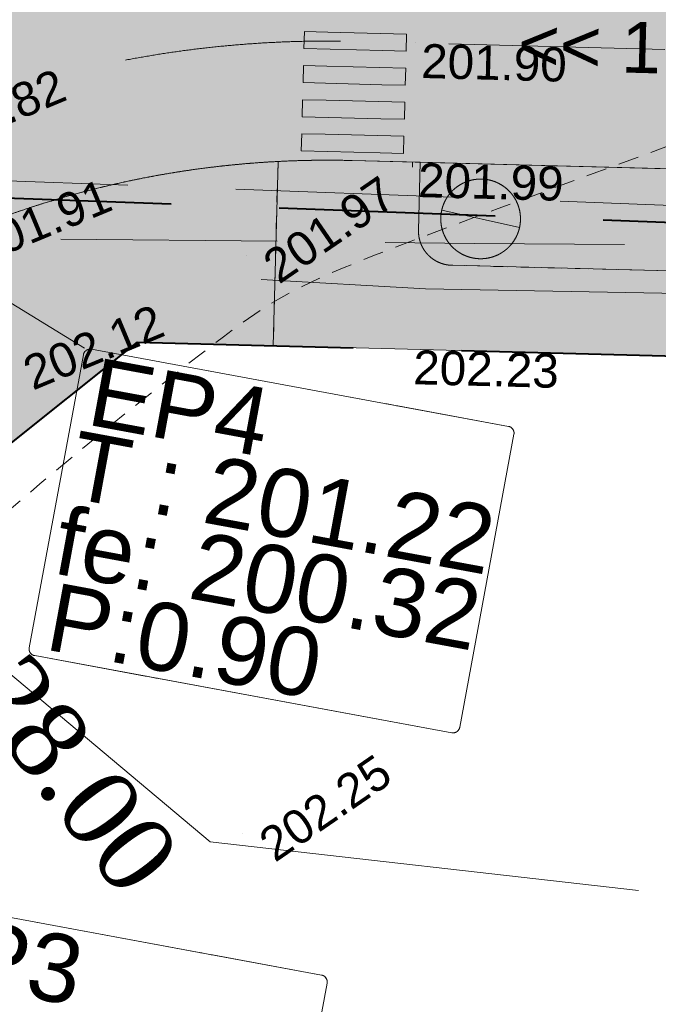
# Model space of a CAD drawing. Header units: millimetres. Extents: x -446952 to 537903, y -185749 to 168493.
# Tile 45 of 155: x -75185 to -56434, y 45746 to 74673. Entities that reach past the tile are written whole.
import ezdxf
from ezdxf.xclip import XClip

# ---------------------------------------------------------------- set-up
doc = ezdxf.new("R2010")
doc.units = ezdxf.units.MM
doc.header["$MEASUREMENT"] = 0
doc.header["$XCLIPFRAME"] = 0
for name, pattern in [('AXES', [101600, 63500, -12700, 12700, -12700]), ('CACHE2', [9525, 6350, -3175]), ('FOSSE', [1000, 600, -400]), ('Grille', [800, 400, -400]), ('Wipeout_Contour', [1000, 0, -1000])]:
    doc.linetypes.add(name, pattern=pattern)
for name, color, linetype in [('02 AF-17-0322 ZAE POMME- CHANTIER-2018-09-26_2_-1-PAP-SURFACES-VOIRIE', 7, 'Continuous'), ('02 AF-17-0322 ZAE POMME- CHANTIER-2018-09-26_2_01-PAP- BORDURE AGGLOS', 7, 'Continuous'), ('02 AF-17-0322 ZAE POMME- CHANTIER-2018-09-26_2_01-PAP- BORDURE CAN CS1 ET PANNEAU SIGNAL', 7, 'Continuous'), ('02 AF-17-0322 ZAE POMME- CHANTIER-2018-09-26_2_01-PAP- BORDURE P1', 7, 'Continuous'), ('02 AF-17-0322 ZAE POMME- CHANTIER-2018-09-26_2_01-PAP- BORDURE T2', 7, 'Continuous'), ('02 AF-17-0322 ZAE POMME- CHANTIER-2018-09-26_2_01-PAP- NIVELLEMENT', 7, 'Continuous'), ('02 AF-17-0322 ZAE POMME- CHANTIER-2018-09-26_2_01-PAP- REVET EV', 7, 'Continuous'), ('02 AF-17-0322 ZAE POMME- CHANTIER-2018-09-26_2_01-PAP- REVET TROTTOIR', 7, 'Continuous'), ('02 AF-17-0322 ZAE POMME- CHANTIER-2018-09-26_2_01-PAP- REVET VOIE', 7, 'Continuous'), ('02 AF-17-0322 ZAE POMME- CHANTIER-2018-09-26_2_01-PAP-COTATION', 7, 'Continuous'), ('02 AF-17-0322 ZAE POMME- CHANTIER-2018-09-26_2_01-PAP-FILAIRE VOIE', 7, 'Continuous'), ('02 AF-17-0322 ZAE POMME- CHANTIER-2018-09-26_2_01-PAP-MARQUAGE AU SOL', 7, 'Continuous'), ('02 AF-17-0322 ZAE POMME- CHANTIER-2018-09-26_2_02-PAP-EP TEXTE POUR 2000°', 7, 'Continuous'), ('02 AF-17-0322 ZAE POMME- CHANTIER-2018-09-26_2_06-PAP AEP PROJET', 7, 'Continuous'), ('02 AF-17-0322 ZAE POMME- CHANTIER-2018-09-26_2_08-PAP RESEAU TELEPHONE PROJET', 7, 'Continuous'), ('02 AF-17-0322 ZAE POMME- CHANTIER-2018-09-26_2_09-PAP ECLAIRAGE PROJET', 7, 'Continuous'), ('02 AF-17-0322 ZAE POMME- CHANTIER-2018-09-26_2_09-TRANCHEE GAZ', 7, 'Continuous'), ('02 AF-17-0322 ZAE POMME- CHANTIER-2018-09-26_2_2D - Dessins placés - Géomètre.2D', 7, 'Continuous'), ('02 AF-17-0322 ZAE POMME- CHANTIER-2018-09-26_2_X-PAP-PL_1_PROFILS_Bordure_T2', 7, 'Continuous'), ('02 AF-17-0322 ZAE POMME- CHANTIER-2018-09-26_2_X-PTS TOPO-TEXTE TOPOALT', 7, 'Continuous'), ('02 AF-17-0322 ZAE POMME- CHANTIER-2018-09-26_2_X-PTS TOPO-TOPOPOINT', 7, 'Continuous'), ('02 AF-17-0322 ZAE POMME- CHANTIER-2018-09-26_2_Y-FDP TOPO-CN_1_00', 7, 'Continuous'), ('02 AF-17-0322 ZAE POMME- CHANTIER-2018-09-26_2_ZZ- PAP ALT PTS PROJET', 7, 'Continuous'), ('2D - Dessins placés - Géomètre.2D', 7, 'Continuous')]:
    doc.layers.add(name, color=color, linetype=linetype)
doc.styles.add('STYLE_GENERE_1', font='txt')
doc.styles.add('STYLE_GENERE_4', font='txt')

# ---------------------------------------------------------------- blocks, each defined once
blk = doc.blocks.new('Dessin_1_2', base_point=(-56559339, -2771872408))
at = {"color": 254, "linetype": 'Wipeout_Contour', "lineweight": 0, "ltscale": 2094265.569888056}
blk.add_wipeout([(-446952, -185749), (537903, -185749), (537903, 168493), (-446952, 168064)], dxfattribs=at).dxf.layer = '02 AF-17-0322 ZAE POMME- CHANTIER-2018-09-26_2_2D - Dessins placés - Géomètre.2D'
at = {"layer": '02 AF-17-0322 ZAE POMME- CHANTIER-2018-09-26_2_01-PAP- REVET EV', "linetype": 'Continuous', "lineweight": 15, "true_color": 0xa2a233}
for points in [[(-63475, 68484, 0.414214), (-62501, 67458), (-42132, 66931, 0.060082), (-27113, 68349), (38921, 82710, 0.04246), (49128, 85857), (66863, 93020, -0.079278), (73006, 94431), (250502, 106419, 0.02499), (257794, 107279), (294459, 113473, -0.511687), (318710, 89553), (296240, -55550), (281365, -144134, 0.147477), (285971, -134819), (299201, -56028), (321675, 89094, 0.504374), (294497, 116522), (257294, 110237, -0.02499), (250300, 109412), (72804, 97424, 0.079278), (65740, 95802), (48004, 88638, -0.04246), (38284, 85642), (-27750, 71280, -0.060082), (-42054, 69930), (-63423, 70483)], [(-103425, 49922), (-127964, -74078, 0.147477), (-123090, -64900), (-100482, 49339, -0.30098), (-73306, 76804, 0.901349), (-73408, 77794), (-75679, 77797, 0.141216), (-86326, 74744, 0.20678)], [(-116091, -65592, 0.418387), (-101676, -86792), (-101034, -83224), (-102523, -82955), (-111770, -64364), (-88835, 51530), (-71739, 65197), (-67740, 65093), (-67600, 70507, 0.343506), (-93615, 47980), (-102950, 808), (-101949, -9584), (-108938, -44899), (-113822, -54126)]]:
    blk.add_hatch(color=55, dxfattribs=at).paths.add_polyline_path(points)
at = {"layer": '02 AF-17-0322 ZAE POMME- CHANTIER-2018-09-26_2_01-PAP- REVET TROTTOIR', "linetype": 'Continuous', "lineweight": 15}
blk.add_hatch(color=134, dxfattribs=at).paths.add_polyline_path([(-67600, 70507), (-67740, 65093), (-34300, 64227), (39453, 80267, 0.04246), (50064, 83539), (67799, 90702, -0.079278), (73174, 91936), (250671, 103924, 0.02499), (258211, 104814), (294876, 111008, -0.511687), (316240, 89936), (293772, -55152), (279967, -137363), (272678, -146499, -0.138677), (266072, -147197), (263431, -146737), (263002, -149200), (265359, -149609, 0.249583), (281365, -144134), (296240, -55550), (318710, 89553, 0.511687), (294459, 113473), (257794, 107279, -0.02499), (250502, 106419), (73006, 94431, 0.079278), (66863, 93020), (49128, 85857, -0.04246), (38921, 82710), (-27113, 68349, -0.060082), (-42132, 66931), (-62501, 67458, -0.414214), (-63475, 68484), (-63423, 70483), (-65423, 70535, 0.019452)])
at = {"layer": '02 AF-17-0322 ZAE POMME- CHANTIER-2018-09-26_2_01-PAP- REVET VOIE', "linetype": 'Continuous', "lineweight": 15, "true_color": 0xe8e8e8}
blk.add_hatch(color=254, dxfattribs=at).paths.add_polyline_path([(-127964, -74078, -0.246824), (-143938, -79120), (-101676, -86792, -0.418387), (-116091, -65592), (-93615, 47980, -0.343506), (-67600, 70507, -0.019452), (-65423, 70535), (-42054, 69930, 0.060082), (-27750, 71280), (38284, 85642, 0.04246), (48004, 88638), (65740, 95802, -0.079278), (72804, 97424), (250300, 109412, 0.02499), (257294, 110237), (294497, 116522, -0.504374), (321675, 89094), (299201, -56028), (285971, -134819, -0.40927), (265363, -149699), (307127, -157458, -0.40792), (292737, -136794), (306112, -57143), (328592, 88023, 0.50605), (293331, 123425), (256128, 117139, -0.02499), (249828, 116396), (72332, 104408, 0.079278), (63118, 102292), (45383, 95129, -0.04246), (36796, 92482), (-29238, 78120, -0.060082), (-41873, 76928), (-65241, 77533, 0.058037), (-73306, 76804, 0.30098), (-100482, 49339), (-123090, -64900, -0.147477)])
at = {"layer": '02 AF-17-0322 ZAE POMME- CHANTIER-2018-09-26_2_09-PAP ECLAIRAGE PROJET', "linetype": 'Continuous', "lineweight": 0, "true_color": 0xffffff}
blk.add_hatch(color=7, dxfattribs=at).paths.add_polyline_path([(-60687, 69483, 1), (-62615, 68157, 1)])
at = {"layer": '02 AF-17-0322 ZAE POMME- CHANTIER-2018-09-26_2_09-PAP ECLAIRAGE PROJET', "linetype": 'Continuous', "lineweight": 15}
blk.add_hatch(color=5, dxfattribs=at).paths.add_polyline_path([(-62793, 69074, 0.208298), (-62615, 68157, 0.655221), (-60509, 68566)])
at = {"layer": '02 AF-17-0322 ZAE POMME- CHANTIER-2018-09-26_2_-1-PAP-SURFACES-VOIRIE', "color": 7, "linetype": 'Continuous', "lineweight": 15, "flags": 128}
for points in [[(-116091, -65592), (-111232, -41039), (-109291, -31230), (-105796, -13572), (-102302, 4085), (-100360, 13895), (-93615, 47980, -0.343506), (-67600, 70507, -0.019452), (-65423, 70535), (-63423, 70483), (-42054, 69930, 0.060082), (-27750, 71280), (38284, 85642, 0.04246), (48004, 88638), (65740, 95802, -0.079278), (72804, 97424), (250300, 109412, 0.02499)], [(88296, 105486), (72332, 104408, 0.079278), (63118, 102292), (45383, 95129, -0.04246), (36796, 92482), (-29238, 78120, -0.060082), (-41873, 76928), (-63242, 77481), (-65241, 77533, 0.058037), (-73306, 76804, 0.30098), (-100482, 49339), (-123090, -64900, -0.147477)]]:
    blk.add_lwpolyline(points, format="xyb", dxfattribs=at)
at = {"layer": '02 AF-17-0322 ZAE POMME- CHANTIER-2018-09-26_2_01-PAP- BORDURE AGGLOS', "color": 134, "linetype": 'CACHE2', "lineweight": 40, "flags": 128}
blk.add_lwpolyline([(-71739, 65197), (-34300, 64227), (39453, 80267, 0.04246), (50064, 83539), (67799, 90702, -0.079278), (73174, 91936), (250671, 103924, 0.02499), (258211, 104814), (294876, 111008, -0.048297), (298432, 111261), (316443, 93493, -0.048256), (316240, 89936), (293772, -55152), (279967, -137363), (272678, -146499, -0.138677), (266072, -147197), (263431, -146737)], format="xyb", dxfattribs=at)
blk.add_lwpolyline([(-71739, 65197), (-88835, 51530), (-111770, -64364), (-102523, -82955), (-101034, -83224)], dxfattribs=at)
at = {"layer": '02 AF-17-0322 ZAE POMME- CHANTIER-2018-09-26_2_01-PAP- BORDURE CAN CS1 ET PANNEAU SIGNAL', "color": 161, "linetype": 'AXES', "lineweight": 15, "true_color": 0x40a5ff, "flags": 128}
blk.add_lwpolyline([(328592, 88023, 0.511687), (292793, 123334), (256128, 117139, -0.02499), (249828, 116396), (235959, 115459), (225780, 117778), (189862, 115352), (180087, 111685), (144168, 109260), (133989, 111579), (98071, 109153), (88296, 105486), (72332, 104408, 0.079278), (63118, 102292), (45383, 95129, -0.04246), (36796, 92482), (-29238, 78120, -0.060082), (-41873, 76928), (-65241, 77533, 0.365399), (-100482, 49339), (-123090, -64900, -0.409989), (-143986, -79111), (-146048, -78734)], format="xyb", dxfattribs=at)
at = {"layer": '02 AF-17-0322 ZAE POMME- CHANTIER-2018-09-26_2_01-PAP- BORDURE P1', "color": 5, "linetype": 'Grille', "lineweight": 15, "flags": 128}
blk.add_lwpolyline([(-63423, 70483), (-63475, 68484, 0.414214), (-62501, 67458), (-42132, 66931, 0.060082), (-27113, 68349), (38921, 82710, 0.04246), (49128, 85857), (66863, 93020, -0.079278), (73006, 94431), (250502, 106419, 0.02499), (257794, 107279), (294459, 113473, -0.511687), (318710, 89553), (296240, -55550), (281365, -144134)], format="xyb", dxfattribs=at)
blk.add_lwpolyline([(-67600, 70507), (-67740, 65093)], dxfattribs=at)
at = {"layer": '02 AF-17-0322 ZAE POMME- CHANTIER-2018-09-26_2_01-PAP- BORDURE T2', "color": 7, "linetype": 'Continuous', "lineweight": 15, "flags": 128}
blk.add_lwpolyline([(321675, 89094, 0.511687), (293959, 116432), (257294, 110237, -0.02499), (250300, 109412), (72804, 97424, 0.079278), (65740, 95802), (48004, 88638, -0.04246), (38284, 85642), (-27750, 71280, -0.060082), (-42054, 69930), (-65423, 70535, 0.365399), (-93615, 47980), (-102950, 808), (-101949, -9584), (-108938, -44899), (-113822, -54126), (-116091, -65592, 0.418387), (-101676, -86792), (-96884, -87669)], format="xyb", dxfattribs=at)
at = {"layer": '02 AF-17-0322 ZAE POMME- CHANTIER-2018-09-26_2_01-PAP- NIVELLEMENT', "color": 7, "linetype": 'Continuous', "lineweight": 15}
for p, q in [((-63561, 73988), (-63561, 73988)), ((-63652, 70489), (-63652, 70489)), ((-63794, 64991), (-63794, 64991))]:
    blk.add_line(p, q, dxfattribs=at)
at = {"layer": '02 AF-17-0322 ZAE POMME- CHANTIER-2018-09-26_2_01-PAP-FILAIRE VOIE', "color": 7, "linetype": 'Continuous', "lineweight": 15, "flags": 128}
for points in [[(-123090, -64900), (-100482, 49339, -0.365399), (-65241, 77533), (-41873, 76928, 0.060082), (-29238, 78120), (36796, 92482, 0.04246), (45383, 95129), (63118, 102292, -0.079278), (72332, 104408), (249828, 116396, 0.02499), (256128, 117139), (292793, 123334, -0.511687), (328592, 88023), (306112, -57143), (292737, -136794, 0.410378), (307276, -157485), (328925, -161413)], [(63118, 102292), (45383, 95129, -0.04246), (36796, 92482), (-29238, 78120, -0.060082), (-41873, 76928), (-65241, 77533, 0.365399), (-100482, 49339), (-123090, -64900, -0.409989), (-143986, -79111), (-146048, -78734)], [(65740, 95802), (48004, 88638, -0.04246), (38284, 85642), (-27750, 71280, -0.060082), (-42054, 69930), (-65423, 70535, 0.365399), (-93615, 47980), (-116091, -65592, 0.418387), (-101676, -86792), (-96884, -87669)], [(-63423, 70483), (-63475, 68484, 0.414214), (-62501, 67458), (-42132, 66931, 0.060082), (-27113, 68349), (38921, 82710, 0.04246), (49128, 85857), (66863, 93020)], [(-71739, 65197), (-34300, 64227), (39453, 80267, 0.04246), (50064, 83539), (67799, 90702)]]:
    blk.add_lwpolyline(points, format="xyb", dxfattribs=at)
for points in [[(-67600, 70507), (-67740, 65093)], [(-88835, 51530), (-71739, 65197)]]:
    blk.add_lwpolyline(points, dxfattribs=at)
at = {"layer": '02 AF-17-0322 ZAE POMME- CHANTIER-2018-09-26_2_01-PAP-MARQUAGE AU SOL', "color": 254, "linetype": 'Continuous', "lineweight": 15, "true_color": 0xe8e8e8}
for p, q in [((-66838, 73823), (-66825, 74323)), ((-66825, 74323), (-66137, 74305)), ((-66137, 74305), (-63826, 74245)), ((-63826, 74245), (-63839, 73745)), ((-64527, 73763), (-66838, 73823)), ((-63839, 73745), (-64527, 73763)), ((-66864, 72823), (-66851, 73323)), ((-66851, 73323), (-66163, 73305)), ((-66163, 73305), (-63852, 73245)), ((-63852, 73245), (-63865, 72745)), ((-64553, 72763), (-66864, 72823)), ((-63865, 72745), (-64553, 72763)), ((-66890, 71823), (-66877, 72323)), ((-66877, 72323), (-66189, 72305)), ((-66189, 72305), (-63878, 72246)), ((-63878, 72246), (-63891, 71746)), ((-64578, 71764), (-66890, 71823)), ((-63891, 71746), (-64578, 71764)), ((-66916, 70824), (-66903, 71324)), ((-66903, 71324), (-66215, 71306)), ((-66215, 71306), (-63904, 71246)), ((-63904, 71246), (-63917, 70746)), ((-64604, 70764), (-66916, 70824)), ((-63917, 70746), (-64604, 70764))]:
    blk.add_line(p, q, dxfattribs=at)
at = {"layer": '02 AF-17-0322 ZAE POMME- CHANTIER-2018-09-26_2_01-PAP-MARQUAGE AU SOL', "color": 254, "linetype": 'CACHE2', "lineweight": 15, "true_color": 0xe8e8e8, "flags": 128}
blk.add_lwpolyline([(-123079, -82876), (-97048, 48660, -0.365399), (-65332, 74034), (-41964, 73429, 0.060082), (-28494, 74700), (37540, 89062, 0.04246), (46694, 91883), (64429, 99047, -0.079278), (72568, 100916), (250064, 112904, 0.02499), (256711, 113688), (293376, 119883, -0.511687), (325134, 88558), (302657, -56586), (286366, -153601)], format="xyb", dxfattribs=at)
at = {"layer": '02 AF-17-0322 ZAE POMME- CHANTIER-2018-09-26_2_02-PAP-EP TEXTE POUR 2000°', "color": 30, "linetype": 'Continuous', "lineweight": 15, "true_color": 0xff6600}
for p, q in [((-73278, 65027), (-92874, 76999)), ((-73314, 64830), (-74905, 56222)), ((-60833, 62726), (-73081, 64990)), ((-62264, 53885), (-60673, 62493)), ((-74745, 55989), (-62497, 53725)), ((-66320, 46605), (-78568, 48869)), ((-67758, 37722), (-66159, 46372))]:
    blk.add_line(p, q, dxfattribs=at)
at = {"layer": '02 AF-17-0322 ZAE POMME- CHANTIER-2018-09-26_2_02-PAP-EP TEXTE POUR 2000°', "color": 15, "linetype": 'Continuous', "lineweight": 15}
for p, q in [((-74905, 56222), (-73314, 64830)), ((-73314, 64830), (-73305, 64864)), ((-73305, 64864), (-73290, 64895)), ((-73290, 64895), (-73270, 64924)), ((-73270, 64924), (-73245, 64948)), ((-73216, 64968), (-73184, 64982)), ((-73184, 64982), (-73151, 64991)), ((-73151, 64991), (-73116, 64994)), ((-73116, 64994), (-73081, 64990)), ((-73081, 64990), (-64473, 63399)), ((-64473, 63399), (-64436, 63392)), ((-64436, 63392), (-64394, 63385)), ((-64394, 63385), (-64348, 63376)), ((-64348, 63376), (-64300, 63367)), ((-64300, 63367), (-64252, 63358)), ((-64252, 63358), (-64204, 63350)), ((-64204, 63350), (-64159, 63341)), ((-64159, 63341), (-64117, 63333)), ((-64117, 63333), (-64080, 63326)), ((-64080, 63326), (-60833, 62726)), ((-60673, 62493), (-62264, 53885)), ((-60833, 62726), (-60800, 62717)), ((-60800, 62717), (-60768, 62702)), ((-60768, 62702), (-60740, 62682)), ((-60740, 62682), (-60715, 62657)), ((-60715, 62657), (-60696, 62628)), ((-60696, 62628), (-60681, 62597)), ((-60681, 62597), (-60672, 62563)), ((-60670, 62528), (-60673, 62493)), ((-60672, 62563), (-60670, 62528)), ((-74909, 56187), (-74905, 56222)), ((-74906, 56152), (-74909, 56187)), ((-74897, 56119), (-74906, 56152)), ((-74883, 56087), (-74897, 56119)), ((-74863, 56058), (-74883, 56087)), ((-74839, 56033), (-74863, 56058)), ((-74810, 56013), (-74839, 56033)), ((-74779, 55998), (-74810, 56013)), ((-74745, 55989), (-74779, 55998)), ((-71499, 55389), (-74745, 55989)), ((-71462, 55382), (-71499, 55389)), ((-71420, 55374), (-71462, 55382)), ((-71374, 55366), (-71420, 55374)), ((-71327, 55357), (-71374, 55366)), ((-71278, 55348), (-71327, 55357)), ((-71230, 55339), (-71278, 55348)), ((-71185, 55331), (-71230, 55339)), ((-71143, 55323), (-71185, 55331)), ((-71106, 55316), (-71143, 55323)), ((-62497, 53725), (-71106, 55316)), ((-62289, 53820), (-62309, 53792)), ((-62274, 53851), (-62289, 53820)), ((-62264, 53885), (-62274, 53851)), ((-62463, 53721), (-62497, 53725)), ((-62428, 53724), (-62463, 53721)), ((-62394, 53733), (-62428, 53724)), ((-62362, 53747), (-62394, 53733)), ((-62309, 53792), (-62334, 53767)), ((-78568, 48869), (-69918, 47270)), ((-69918, 47270), (-69881, 47263)), ((-69881, 47263), (-69839, 47256)), ((-69839, 47256), (-69793, 47247)), ((-69793, 47247), (-69745, 47238)), ((-69745, 47238), (-69697, 47229)), ((-69697, 47229), (-69649, 47221)), ((-69649, 47221), (-69603, 47212)), ((-69603, 47212), (-69561, 47204)), ((-69561, 47204), (-69524, 47197)), ((-69524, 47197), (-66320, 46605)), ((-66320, 46605), (-66286, 46596)), ((-66286, 46596), (-66255, 46581)), ((-66255, 46581), (-66226, 46561)), ((-66159, 46372), (-67758, 37722)), ((-66226, 46561), (-66202, 46536)), ((-66202, 46536), (-66182, 46507)), ((-66182, 46507), (-66168, 46475)), ((-66168, 46475), (-66159, 46442)), ((-66159, 46442), (-66156, 46407)), ((-66156, 46407), (-66159, 46372))]:
    blk.add_line(p, q, dxfattribs=at)
at = {"layer": '02 AF-17-0322 ZAE POMME- CHANTIER-2018-09-26_2_02-PAP-EP TEXTE POUR 2000°', "color": 30, "linetype": 'Continuous', "lineweight": 15, "true_color": 0xff6600}
for centre, start, end in [((-73118, 64794), 79.5271, 169.5271), ((-60870, 62530), 349.5271, 79.5271), ((-74709, 56185), 169.5271, 259.5271), ((-62461, 53921), 259.5271, 349.5271), ((-66356, 46408), 349.5271, 79.5271)]:
    blk.add_arc(centre, 200, start, end, dxfattribs=at)
at = {"layer": '02 AF-17-0322 ZAE POMME- CHANTIER-2018-09-26_2_06-PAP AEP PROJET', "color": 161, "linetype": 'CACHE2', "lineweight": 15, "true_color": 0x40a5ff, "flags": 128}
blk.add_lwpolyline([(330253, 90922), (320236, 92771), (318312, 101170), (312703, 108940), (298729, 115294), (256953, 108387), (169622, 102543), (72095, 95129), (40029, 83508), (-34422, 68417), (-90568, 70496), (-99967, 57633), (-109711, 12429), (-118818, -36197), (-127333, -80547), (-124531, -87162)], dxfattribs=at)
at = {"layer": '02 AF-17-0322 ZAE POMME- CHANTIER-2018-09-26_2_08-PAP RESEAU TELEPHONE PROJET', "color": 2, "linetype": 'Continuous', "lineweight": 15, "true_color": 0xfff91e}
for p, q in [((-76921, 56676), (-69596, 50515)), ((-69596, 50515), (-57014, 49093))]:
    blk.add_line(p, q, dxfattribs=at)
at = {"layer": '02 AF-17-0322 ZAE POMME- CHANTIER-2018-09-26_2_08-PAP RESEAU TELEPHONE PROJET', "color": 2, "linetype": 'AXES', "lineweight": 15, "true_color": 0xfff91e, "flags": 128}
blk.add_lwpolyline([(-110020, 23846), (-104007, 50840, -0.087926), (-95811, 68598), (-94122, 70150, -0.1774), (-88176, 70801), (-75637, 67790, 0.044766), (-72101, 67269), (-63274, 66768), (-34904, 66239), (38859, 81689), (70076, 93194), (72560, 93466)], format="xyb", dxfattribs=at)
at = {"layer": '02 AF-17-0322 ZAE POMME- CHANTIER-2018-09-26_2_09-PAP ECLAIRAGE PROJET', "color": 5, "linetype": 'Continuous', "lineweight": 15}
blk.add_line((-60509, 68566), (-62793, 69074), dxfattribs=at)
at = {"layer": '02 AF-17-0322 ZAE POMME- CHANTIER-2018-09-26_2_09-PAP ECLAIRAGE PROJET', "color": 5, "linetype": 'CACHE2', "lineweight": 15, "flags": 128}
for points in [[(110233, 98284), (72095, 95129), (40029, 83508), (-34341, 67892), (-61831, 68100)], [(-80905, 62983), (-76840, 68260), (-61831, 68100)]]:
    blk.add_lwpolyline(points, dxfattribs=at)
at = {"layer": '02 AF-17-0322 ZAE POMME- CHANTIER-2018-09-26_2_09-PAP ECLAIRAGE PROJET', "color": 5, "linetype": 'Continuous', "lineweight": 15}
blk.add_circle((-61651, 68820), 1170, dxfattribs=at)
at = {"layer": '02 AF-17-0322 ZAE POMME- CHANTIER-2018-09-26_2_09-TRANCHEE GAZ', "color": 134, "linetype": 'CACHE2', "lineweight": 40, "flags": 128}
blk.add_lwpolyline([(-124949, -37563), (-118950, -39005), (-109220, 12330), (-99500, 57424), (-90321, 69987), (-34381, 67915), (40165, 83026), (72201, 94636), (169658, 102045), (257011, 107890), (298660, 114776), (312380, 108538), (320230, 98058), (282358, -144405), (279769, -158811)], dxfattribs=at)
at = {"layer": '02 AF-17-0322 ZAE POMME- CHANTIER-2018-09-26_2_X-PAP-PL_1_PROFILS_Bordure_T2', "color": 104, "linetype": 'Continuous', "lineweight": 15, "true_color": 0x029e21, "flags": 128}
blk.add_lwpolyline([(-63652, 70489), (-63655, 70339)], dxfattribs=at)
at = {"layer": '02 AF-17-0322 ZAE POMME- CHANTIER-2018-09-26_2_X-PTS TOPO-TOPOPOINT', "color": 14, "linetype": 'Continuous', "lineweight": 15, "true_color": 0xa80f02}
for p, q in [((-68521, 67748), (-68521, 67748)), ((-68640, 50761), (-68640, 50761))]:
    blk.add_line(p, q, dxfattribs=at)
at = {"layer": '02 AF-17-0322 ZAE POMME- CHANTIER-2018-09-26_2_Y-FDP TOPO-CN_1_00', "color": 14, "linetype": 'FOSSE', "lineweight": 15, "true_color": 0xa80f02, "flags": 128}
blk.add_lwpolyline([(-77119, -22636), (-77172, -22615), (-77385, -22524), (-77620, -22410), (-77875, -22270), (-78150, -22098), (-78443, -21890), (-78757, -21641), (-79094, -21346), (-79459, -21000), (-79853, -20597), (-80280, -20134), (-80744, -19605), (-81247, -19006), (-81790, -18334), (-82366, -17600), (-82964, -16820), (-83574, -16006), (-84186, -15174), (-84790, -14338), (-85375, -13511), (-85933, -12708), (-86454, -11940), (-86941, -11198), (-87398, -10469), (-87830, -9743), (-88240, -9006), (-88632, -8246), (-89011, -7452), (-89381, -6610), (-89745, -5713), (-90102, -4767), (-90449, -3781), (-90783, -2766), (-91103, -1731), (-91407, -687), (-91690, 357), (-91952, 1389), (-92189, 2403), (-92406, 3391), (-92602, 4349), (-92783, 5272), (-92949, 6156), (-93104, 6995), (-93250, 7786), (-93391, 8522), (-93528, 9202), (-93666, 9827), (-93810, 10401), (-93964, 10927), (-94132, 11411), (-94320, 11855), (-94531, 12264), (-94770, 12641), (-95041, 12990), (-95339, 13312), (-95660, 13609), (-96000, 13883), (-96352, 14134), (-96713, 14365), (-97078, 14576), (-97441, 14770), (-97797, 14950), (-98143, 15132), (-98474, 15332), (-98785, 15567), (-99071, 15856), (-99329, 16216), (-99553, 16664), (-99739, 17217), (-99884, 17888), (-99988, 18663), (-100053, 19526), (-100082, 20459), (-100076, 21443), (-100037, 22461), (-99968, 23496), (-99869, 24529), (-99741, 25548), (-99578, 26555), (-99369, 27561), (-99107, 28573), (-98782, 29599), (-98386, 30649), (-97909, 31731), (-97342, 32853), (-96684, 34018), (-95953, 35200), (-95178, 36368), (-94385, 37490), (-93600, 38536), (-92851, 39473), (-92163, 40272), (-91565, 40899), (-91075, 41336), (-90683, 41612), (-90373, 41768), (-90127, 41847), (-89929, 41889), (-89761, 41935), (-89606, 42028), (-89447, 42209), (-89271, 42507), (-89081, 42907), (-88882, 43380), (-88682, 43898), (-88485, 44434), (-88300, 44961), (-88131, 45449), (-87985, 45871), (-87867, 46207), (-87774, 46465), (-87700, 46659), (-87642, 46806), (-87594, 46919), (-87551, 47014), (-87510, 47108), (-87464, 47213), (-87409, 47346), (-87329, 47518), (-87212, 47741), (-87043, 48028), (-86806, 48388), (-86487, 48835), (-86072, 49379), (-85546, 50033), (-84900, 50803), (-84141, 51675), (-83285, 52630), (-82344, 53649), (-81334, 54714), (-80267, 55804), (-79158, 56902), (-78021, 57989), (-76869, 59046), (-75721, 60064), (-74592, 61034), (-73501, 61947), (-72464, 62795), (-71500, 63568), (-70624, 64258), (-69856, 64857), (-69202, 65359), (-68632, 65782), (-68107, 66144), (-67587, 66466), (-67032, 66768), (-66403, 67069), (-65660, 67391), (-64764, 67752), (-63688, 68168), (-62464, 68630), (-61135, 69124), (-59746, 69636), (-58342, 70152), (-56967, 70658), (-55666, 71139), (-54483, 71582), (-53450, 71975), (-52552, 72321), (-51762, 72622), (-51052, 72882), (-50396, 73107), (-49765, 73300), (-49132, 73464), (-48471, 73605), (-47760, 73727), (-47004, 73837), (-46213, 73944), (-45400, 74055), (-44575, 74180), (-43749, 74326), (-42934, 74502), (-42139, 74715), (-41374, 74973), (-40632, 75268), (-39904, 75594), (-39180, 75943), (-38451, 76307), (-37707, 76678), (-36940, 77049), (-36139, 77411), (-35300, 77758), (-34434, 78088), (-33557, 78397), (-32685, 78686), (-31832, 78952), (-31016, 79193), (-30252, 79408), (-29554, 79595), (-28937, 79753), (-28395, 79884), (-27921, 79991), (-27510, 80076), (-27152, 80141), (-26841, 80190), (-26570, 80226), (-26331, 80249), (-26116, 80264), (-25911, 80269), (-25701, 80264), (-25470, 80248), (-25202, 80222), (-24884, 80183), (-24498, 80131), (-24030, 80067), (-23469, 79989), (-22817, 79900), (-22082, 79803), (-21271, 79700), (-20391, 79593), (-19448, 79487), (-18452, 79382), (-17407, 79283), (-16324, 79191), (-15224, 79105), (-14128, 79026), (-13059, 78952), (-12041, 78883), (-11095, 78818), (-10244, 78756), (-9510, 78697), (-8910, 78639), (-8427, 78583), (-8038, 78530), (-7720, 78479), (-7450, 78430), (-7204, 78383), (-6960, 78339), (-6695, 78298), (-6387, 78259), (-6033, 78219), (-5628, 78172), (-5172, 78116), (-4660, 78044), (-4091, 77954), (-3462, 77840), (-2770, 77699), (-2016, 77526), (-1205, 77321), (-345, 77083), (555, 76812), (1488, 76508), (2444, 76172), (3417, 75802), (4397, 75398), (5380, 74959), (6368, 74476), (7371, 73940), (8393, 73339), (9442, 72664), (10526, 71905), (11650, 71052), (12821, 70094), (14042, 69029), (15290, 67884), (16539, 66693), (17762, 65492), (18932, 64314), (20022, 63195), (21006, 62169), (21856, 61271), (22554, 60525), (23113, 59918), (23553, 59429), (23893, 59035), (24156, 58713), (24361, 58441), (24530, 58197), (24681, 57957), (24834, 57706), (24991, 57445), (25153, 57184), (25321, 56933), (25495, 56698), (25676, 56490), (25865, 56316), (26062, 56186), (26271, 56103), (26515, 56056), (26817, 56026), (27203, 55996), (27699, 55948), (28328, 55866), (29117, 55731), (30090, 55527), (31260, 55242), (32592, 54881), (34037, 54459), (35549, 53988), (37078, 53479), (38577, 52947), (39998, 52403), (41293, 51859), (42425, 51327), (43401, 50811), (44238, 50314), (44954, 49839), (45566, 49388), (46091, 48963), (46547, 48569), (46952, 48207), (47319, 47879), (47654, 47583), (47957, 47315), (48230, 47070), (48473, 46846), (48689, 46639), (48879, 46444), (49043, 46259), (49184, 46079), (49290, 45936)], dxfattribs=at)
at = {"layer": '02 AF-17-0322 ZAE POMME- CHANTIER-2018-09-26_2_01-PAP- NIVELLEMENT', "color": 7, "linetype": 'Continuous', "lineweight": 15, "insert": (-56063, 73824), "char_height": 1500, "attachment_point": 5, "rotation": 358.5166, "style": 'STYLE_GENERE_4'}
blk.add_mtext('\\A1;{\\pqc;\\fArial|b0|i0|c0|p38;<< 1.00%}', dxfattribs=at)
at = {"layer": '02 AF-17-0322 ZAE POMME- CHANTIER-2018-09-26_2_01-PAP-COTATION', "color": 161, "linetype": 'Continuous', "lineweight": 15, "true_color": 0x40a5ff, "insert": (-74285, 53406), "char_height": 2250, "attachment_point": 5, "rotation": 307.2034, "style": 'STYLE_GENERE_1'}
blk.add_mtext('\\A1;{\\pqc;\\fTimes New Roman|b0|i0|c0|p22;R28.00}', dxfattribs=at)
at = {"layer": '02 AF-17-0322 ZAE POMME- CHANTIER-2018-09-26_2_02-PAP-EP TEXTE POUR 2000°', "color": 30, "linetype": 'Continuous', "lineweight": 15, "true_color": 0xff6600, "char_height": 2000, "attachment_point": 1, "rotation": 349.5271, "style": 'STYLE_GENERE_4'}
for s, insert in [('\\A1;{\\pql;\\fArial|b0|i0|c0|p38;EP4}', (-72901, 64754)), ('\\A1;{\\pql;\\fArial|b0|i0|c0|p38;T :}', (-73454, 62610)), ('\\A1;{\\pql;\\fArial|b0|i0|c0|p38;201.22}', (-69510, 61881)), ('\\A1;{\\pql;\\fArial|b0|i0|c0|p38;fe:}', (-73906, 60387)), ('\\A1;{\\pql;\\fArial|b0|i0|c0|p38;200.32}', (-69922, 59651)), ('\\A1;{\\pql;\\fArial|b0|i0|c0|p38;P:0.90}', (-74127, 58146)), ('\\A1;{\\pql;\\fArial|b0|i0|c0|p38;EP3}', (-78389, 48624))]:
    blk.add_mtext(s, dxfattribs=dict(at, insert=insert))
at = {"layer": '02 AF-17-0322 ZAE POMME- CHANTIER-2018-09-26_2_08-PAP RESEAU TELEPHONE PROJET', "color": 2, "linetype": 'Continuous', "lineweight": 15, "true_color": 0xfff91e, "insert": (-55855, 50446), "char_height": 3000, "width": 49003.19, "attachment_point": 1, "rotation": 353.5508, "line_spacing_factor": 0.994468, "style": 'STYLE_GENERE_4'}
blk.add_mtext('\\A1;{\\pql;\\fArial|b0|i0|c0|p38;BRANCHEMENT \\fArial|b0|i0|c0|p38;2Ø25/28 TELEPHONE \\fArial|b0|i0|c0|p38;POUR POSTE DE \\fArial|b0|i0|c0|p38;TRANSFORMATION}', dxfattribs=at)
at = {"layer": '02 AF-17-0322 ZAE POMME- CHANTIER-2018-09-26_2_X-PTS TOPO-TEXTE TOPOALT', "color": 14, "linetype": 'Continuous', "lineweight": 15, "true_color": 0xa80f02, "char_height": 1000, "attachment_point": 1, "rotation": 34.5271, "style": 'STYLE_GENERE_4'}
for s, insert in [('\\A1;{\\pql;\\fArial|b0|i0|c0|p38;201.97}', (-68139, 67707)), ('\\A1;{\\pql;\\fArial|b0|i0|c0|p38;202.25}', (-68258, 50720))]:
    blk.add_mtext(s, dxfattribs=dict(at, insert=insert))
at = {"layer": '02 AF-17-0322 ZAE POMME- CHANTIER-2018-09-26_2_ZZ- PAP ALT PTS PROJET', "color": 7, "linetype": 'Continuous', "lineweight": 15, "char_height": 1000, "attachment_point": 1, "style": 'STYLE_GENERE_4'}
for s, insert, rotation in [('\\A1;{\\pql;\\fArial|b0|i0|c0|p38;201.90}', (-63381, 73961), 358.5166), ('\\A1;{\\pql;\\fArial|b0|i0|c0|p38;201.82}', (-78065, 71620), 22.5777), ('\\A1;{\\pql;\\fArial|b0|i0|c0|p38;201.99}', (-63472, 70462), 358.5166), ('\\A1;{\\pql;\\fArial|b0|i0|c0|p38;201.91}', (-76721, 68388), 22.5777), ('\\A1;{\\pql;\\fArial|b0|i0|c0|p38;202.12}', (-75185, 64695), 22.5777), ('\\A1;{\\pql;\\fArial|b0|i0|c0|p38;202.23}', (-63614, 64964), 358.5166)]:
    blk.add_mtext(s, dxfattribs=dict(at, insert=insert, rotation=rotation))

msp = doc.modelspace()

# ---------------------------------------------------------------- block references
at = {"layer": '2D - Dessins placés - Géomètre.2D', "color": 7, "linetype": 'Continuous', "lineweight": 40}
ref = msp.add_blockref('Dessin_1_2', (-56559339, -2771872408), dxfattribs=at)
XClip(ref).set_block_clipping_path([(-446952.2139278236, -185748.9586169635), (537903.0822630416, -185748.9586169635), (537903.0822630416, 168492.6257651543), (-446952.2139278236, 168063.6339895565)])

doc.saveas('drawing.dxf')
